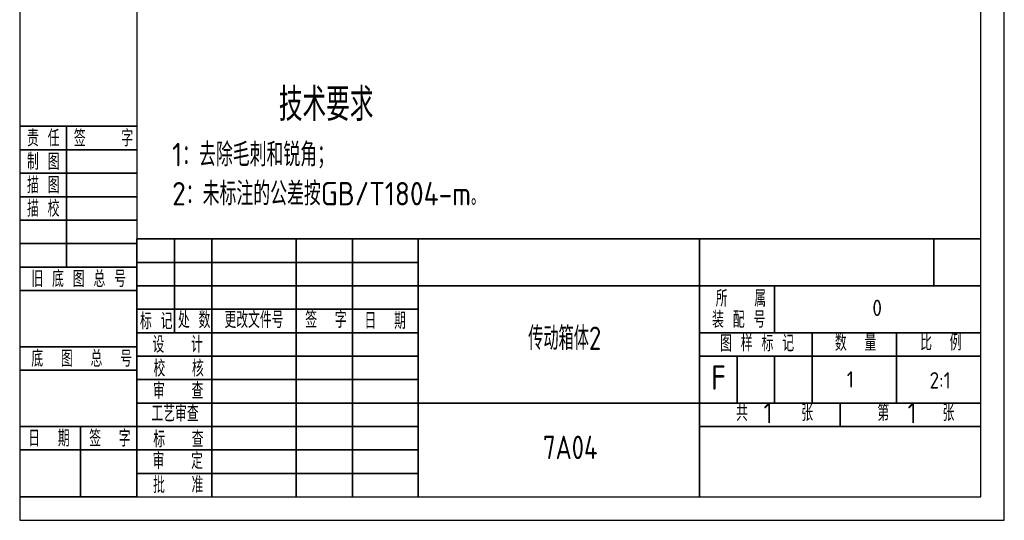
# Model space of a CAD drawing. Header units: millimetres. Extents: x -33921 to -29933, y -26486 to -26076.
# Tile 21 of 34: x -32051 to -31841, y -26374 to -26268. Entities that reach past the tile are written whole.
import ezdxf

# ---------------------------------------------------------------- set-up
doc = ezdxf.new("R2010")
doc.units = ezdxf.units.MM
doc.linetypes.add('SLD-实线', pattern=[0])
doc.layers.add('文字', color=5, linetype='SLD-实线', lineweight=20)
doc.styles.add('图框文字', font='gbenor.shx', dxfattribs={"bigfont": 'gbcbig.shx'})
doc.styles.add('绘图文字3.5', font='gbenor.shx', dxfattribs={"bigfont": 'gbcbig.shx'})
doc.styles.add('绘图文字5', font='gbenor.shx', dxfattribs={"bigfont": 'gbcbig.shx'})

msp = doc.modelspace()

# ---------------------------------------------------------------- linework, layer by layer
at = {"lineweight": 35}
for p, q in [((-32051.3996, -26290.3795), (-32026.3996, -26290.3795)), ((-32041.3996, -26320.3795), (-32041.3996, -26290.3795)), ((-32051.3996, -26295.3795), (-32026.3996, -26295.3795)), ((-32051.3996, -26300.3795), (-32026.3996, -26300.3795)), ((-32051.3996, -26305.3795), (-32026.3996, -26305.3795)), ((-32051.3996, -26310.3795), (-32026.3996, -26310.3795)), ((-32026.3996, -26314.3795), (-31846.3996, -26314.3795)), ((-32026.3996, -26369.3795), (-32026.3996, -26314.3795)), ((-32018.3996, -26334.3795), (-32018.3996, -26314.3795)), ((-32010.3996, -26369.3795), (-32010.3996, -26314.3795)), ((-31992.3996, -26369.3795), (-31992.3996, -26314.3795)), ((-31980.3996, -26369.3795), (-31980.3996, -26314.3795)), ((-31966.3996, -26314.3795), (-31966.3996, -26369.3795)), ((-31906.3996, -26314.3795), (-31906.3996, -26369.3795)), ((-31856.3996, -26314.3795), (-31856.3996, -26324.3795)), ((-32051.3996, -26315.3795), (-32026.3996, -26315.3795)), ((-32051.3996, -26320.3795), (-32026.3996, -26320.3795)), ((-32026.3996, -26319.3795), (-31966.3996, -26319.3795)), ((-32051.3996, -26325.3795), (-32026.3996, -26325.3795)), ((-32026.3996, -26324.3795), (-31966.3996, -26324.3795)), ((-31966.3996, -26324.3795), (-31846.3996, -26324.3795)), ((-31890.3996, -26324.3795), (-31890.3996, -26334.3795)), ((-32026.3996, -26329.3795), (-31966.3996, -26329.3795)), ((-32026.3996, -26334.3795), (-31966.3996, -26334.3795)), ((-31906.3996, -26334.3795), (-31846.3996, -26334.3795)), ((-31882.3996, -26334.3795), (-31882.3996, -26349.3795)), ((-31864.3996, -26334.3795), (-31864.3996, -26349.3795)), ((-32051.3996, -26337.3795), (-32026.3996, -26337.3795)), ((-32026.3996, -26339.3795), (-31966.3996, -26339.3795)), ((-31906.3996, -26339.3795), (-31846.3996, -26339.3795)), ((-31898.3996, -26339.3795), (-31898.3996, -26349.3795)), ((-31890.3996, -26339.3795), (-31890.3996, -26349.3795)), ((-32051.3996, -26342.3795), (-32026.3996, -26342.3795)), ((-32026.3996, -26344.3795), (-31966.3996, -26344.3795)), ((-32026.3996, -26349.3795), (-31966.3996, -26349.3795)), ((-31966.3996, -26349.3795), (-31846.3996, -26349.3795)), ((-31876.3996, -26349.3795), (-31876.3996, -26354.3795)), ((-32051.3996, -26354.3795), (-32026.3996, -26354.3795)), ((-32038.3996, -26354.3795), (-32038.3996, -26369.3795)), ((-32026.3996, -26354.3795), (-31966.3996, -26354.3795)), ((-31906.3996, -26354.3795), (-31846.3996, -26354.3795)), ((-32051.3996, -26359.3795), (-32026.3996, -26359.3795)), ((-32026.3996, -26359.3795), (-31966.3996, -26359.3795)), ((-32026.3996, -26364.3795), (-31966.3996, -26364.3795)), ((-32026.3996, -26369.3795), (-32051.3996, -26369.3795))]:
    msp.add_line(p, q, dxfattribs=at)
at = {"color": 0, "lineweight": 15}
for p, q in [((-31846.3996, -26314.3795), (-31846.3996, -26369.3795)), ((-31846.3996, -26369.3795), (-32026.3996, -26369.3795)), ((-32026.3996, -26369.3795), (-31966.3996, -26369.3795))]:
    msp.add_line(p, q, dxfattribs=at)
at = {"lineweight": 30}
for points in [[(-32051.3996, -26374.3795), (-31841.3996, -26374.3795), (-31841.3996, -26077.3795), (-32051.3996, -26077.3795)], [(-32026.3996, -26369.3795), (-31846.3996, -26369.3795), (-31846.3996, -26082.3795), (-32026.3996, -26082.3795)]]:
    msp.add_lwpolyline(points, close=True, dxfattribs=at)

# ---------------------------------------------------------------- texts
at = {"lineweight": 35}
for s, height, style, p in [('责 任', 3.5, '图框文字', (-32049.8389, -26294.659)), ('签    字', 3.5, '图框文字', (-32039.8389, -26294.659)), ('制 图', 3.5, '图框文字', (-32049.8389, -26299.659)), ('描 图', 3.5, '图框文字', (-32049.8389, -26304.659)), ('描 校', 3.5, '图框文字', (-32049.8389, -26309.659)), ('旧 底 图 总 号', 3.5, '图框文字', (-32048.9147, -26324.659)), ('所   属', 3.5, '图框文字', (-31902.9373, -26328.8393)), ('标 记', 3.5, '图框文字', (-32025.753, -26333.6661)), ('处 数', 3.5, '图框文字', (-32017.6574, -26333.4258)), ('更改文件号', 3.5, '图框文字', (-32007.7289, -26333.3971)), ('签  字', 3.5, '图框文字', (-31990.4908, -26333.3697)), ('日  期', 3.5, '图框文字', (-31977.8709, -26333.5812)), ('装 配 号', 3.5, '图框文字', (-31903.7168, -26333.3392)), ('设   计', 3.5, '图框文字', (-32023.0741, -26338.6531)), ('图 样 标 记', 3.5, '图框文字', (-31902.0112, -26338.3919)), ('数  量', 3.5, '图框文字', (-31877.5237, -26338.2609)), ('比  例', 3.5, '图框文字', (-31859.3518, -26338.1855)), ('底  图  总  号', 3.5, '图框文字', (-32048.9147, -26341.659)), ('校   核', 3.5, '图框文字', (-32022.8672, -26343.7396)), ('审   查', 3.5, '图框文字', (-32022.9644, -26348.5281)), ('工艺审查', 3.5, '图框文字', (-32023.3047, -26353.3565)), ('共      张', 3.5, '图框文字', (-31898.6203, -26353.2123)), ('1', 4.5, '绘图文字3.5', (-31892.7313, -26353.7064)), ('第      张', 3.5, '图框文字', (-31868.4817, -26353.2123)), ('1', 4.5, '绘图文字3.5', (-31862.0141, -26353.7064)), ('日  期', 3.5, '图框文字', (-32049.5869, -26358.659)), ('签  字', 3.5, '图框文字', (-32036.5869, -26358.659)), ('标   查', 3.5, '图框文字', (-32022.9105, -26358.8418)), ('审   定', 3.5, '图框文字', (-32023.0512, -26363.4556)), ('批   准', 3.5, '图框文字', (-32022.9574, -26368.5819))]:
    msp.add_text(s, height=height, dxfattribs=dict(at, style=style)).set_placement(p)
at = {"lineweight": 35, "char_height": 3.5, "attachment_point": 2, "style": '绘图文字3.5'}
for s, insert in [('0', (-31868.5197, -26327.338)), ('1', (-31874.2364, -26342.5943)), ('2:1', (-31855.0902, -26342.7913))]:
    msp.add_mtext(s, dxfattribs=dict(at, insert=insert))
at = {"lineweight": 30, "char_height": 5, "width": 69.750513, "attachment_point": 2, "style": '绘图文字3.5'}
for s, insert in [('{\\W0.9;传动箱体2}', (-31935.1581, -26333.0627)), ('{\\W0.9;7A04}', (-31933.9741, -26356.3387))]:
    msp.add_mtext(s, dxfattribs=dict(at, insert=insert))
at = {"lineweight": 35, "insert": (-31903.9312, -26341.3614), "char_height": 5.2, "width": 3.42552, "attachment_point": 1, "style": '绘图文字5'}
msp.add_mtext('F', dxfattribs=at)
at = {"layer": '文字', "insert": (-32018.8883, -26282.238), "char_height": 4, "width": 118.926598, "attachment_point": 1, "style": '绘图文字3.5'}
msp.add_mtext('{\\H1.75x;\\C5;      技术要求\\P\\H0.71429x;1：去除毛刺和锐角；\\P2：未标注的公差按GB/T1804-m\\H0.8x;。}', dxfattribs=at)

doc.saveas('drawing.dxf')
